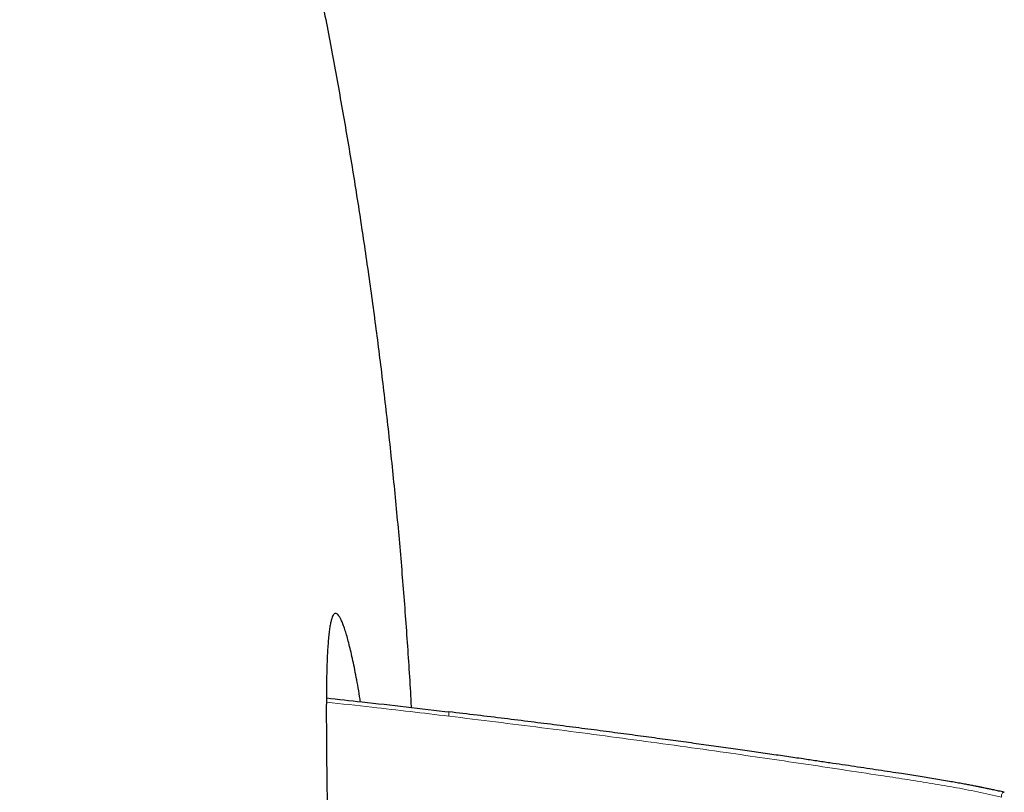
# Model space of a CAD drawing. Header units: millimetres. Extents: x 8 to 646, y 12 to 530.
# Tile 9 of 45: x 355 to 366, y 248 to 257. Entities that reach past the tile are written whole.
import ezdxf

# ---------------------------------------------------------------- set-up
doc = ezdxf.new("R2010")
doc.units = ezdxf.units.MM

msp = doc.modelspace()

# ---------------------------------------------------------------- linework, layer by layer
at = {"color": 7, "linetype": 'Continuous', "lineweight": 30}
for points, knots in [([(330.939, 276.962), (331.176, 276.961), (331.65, 276.959), (332.362, 276.946), (333.073, 276.924), (333.783, 276.894), (334.493, 276.855), (335.203, 276.807), (335.912, 276.75), (336.62, 276.685), (337.328, 276.612), (338.034, 276.529), (338.739, 276.438), (339.444, 276.338), (340.146, 276.23), (340.848, 276.113), (341.517, 275.992), (342.152, 275.871), (342.756, 275.749), (343.358, 275.621), (343.959, 275.487), (344.558, 275.345), (345.072, 275.218), (345.501, 275.105), (345.845, 275.005), (346.186, 274.898), (346.525, 274.784), (346.862, 274.662), (347.195, 274.533), (347.526, 274.396), (347.853, 274.251), (348.178, 274.1), (348.504, 273.938), (348.831, 273.766), (349.16, 273.584), (349.485, 273.393), (349.805, 273.195), (350.115, 272.993), (350.414, 272.788), (350.704, 272.58), (350.989, 272.366), (351.269, 272.146), (351.544, 271.919), (351.814, 271.686), (352.079, 271.448), (352.339, 271.203), (352.593, 270.953), (352.845, 270.693), (353.096, 270.423), (353.345, 270.142), (353.587, 269.855), (353.822, 269.563), (354.042, 269.276), (354.248, 268.995), (354.44, 268.72), (354.627, 268.441), (354.808, 268.158), (354.983, 267.871), (355.152, 267.581), (355.314, 267.287), (355.471, 266.99), (355.621, 266.69), (355.767, 266.382), (355.909, 266.066), (356.045, 265.742), (356.174, 265.416), (356.297, 265.087), (356.447, 264.656), (356.623, 264.122), (356.825, 263.487), (357.019, 262.848), (357.206, 262.208), (357.386, 261.566), (357.558, 260.921), (357.724, 260.275), (357.882, 259.627), (358.032, 258.977), (358.175, 258.326), (358.311, 257.673), (358.439, 257.018), (358.559, 256.362), (358.672, 255.705), (358.778, 255.046), (358.875, 254.387), (358.966, 253.726), (359.05, 253.053), (359.128, 252.368), (359.198, 251.672), (359.26, 250.974), (359.313, 250.276), (359.349, 249.75), (359.364, 249.457), (359.367, 249.397)], [0, 0, 0, 0, 0.01544, 0.030881, 0.046324, 0.061765, 0.077205, 0.092645, 0.108086, 0.123529, 0.13897, 0.15441, 0.16985, 0.185292, 0.200734, 0.216176, 0.231616, 0.244978, 0.258343, 0.271708, 0.285072, 0.298436, 0.311798, 0.319564, 0.327333, 0.335102, 0.342871, 0.350637, 0.358404, 0.366174, 0.373945, 0.381715, 0.389482, 0.397648, 0.405817, 0.413987, 0.422156, 0.430322, 0.438059, 0.4458, 0.453541, 0.461281, 0.469018, 0.476756, 0.484496, 0.492237, 0.499977, 0.507715, 0.515853, 0.523994, 0.532137, 0.540279, 0.548417, 0.555704, 0.562994, 0.570284, 0.577574, 0.584861, 0.592148, 0.599438, 0.606729, 0.614018, 0.621305, 0.628927, 0.636552, 0.644177, 0.651802, 0.659425, 0.673904, 0.688385, 0.702867, 0.71735, 0.731832, 0.746311, 0.76079, 0.77527, 0.789751, 0.804232, 0.818713, 0.833191, 0.847669, 0.86215, 0.876631, 0.891112, 0.905592, 0.92007, 0.935271, 0.950474, 0.965677, 0.980881, 0.996084, 1, 1, 1, 1]), ([(358.789, 249.464), (358.787, 249.474), (358.778, 249.531), (358.762, 249.625), (358.74, 249.747), (358.718, 249.859), (358.696, 249.962), (358.675, 250.056), (358.654, 250.14), (358.634, 250.214), (358.615, 250.279), (358.596, 250.335), (358.577, 250.383), (358.559, 250.421), (358.542, 250.45), (358.526, 250.468), (358.51, 250.478), (358.496, 250.477), (358.482, 250.466), (358.47, 250.447), (358.459, 250.418), (358.449, 250.38), (358.439, 250.332), (358.431, 250.274), (358.424, 250.206), (358.417, 250.129), (358.412, 250.042), (358.407, 249.947), (358.404, 249.844), (358.401, 249.734), (358.4, 249.615), (358.398, 249.488), (358.398, 249.352), (358.398, 249.206), (358.399, 249.05), (358.4, 248.886), (358.402, 248.715), (358.404, 248.537), (358.407, 248.354), (358.409, 248.165), (358.412, 247.969), (358.414, 247.767), (358.417, 247.557), (358.419, 247.339), (358.422, 247.112), (358.423, 246.88), (358.425, 246.642), (358.425, 246.4), (358.426, 246.156), (358.425, 245.91), (358.424, 245.659), (358.422, 245.405), (358.419, 245.144), (358.415, 244.877), (358.41, 244.604), (358.403, 244.329), (358.396, 244.051), (358.388, 243.773), (358.378, 243.497), (358.367, 243.223), (358.355, 242.947), (358.342, 242.67), (358.328, 242.39), (358.312, 242.107), (358.295, 241.822), (358.276, 241.536), (358.256, 241.252), (358.236, 240.971), (358.214, 240.694), (358.191, 240.422), (358.168, 240.151), (358.143, 239.883), (358.118, 239.615), (358.091, 239.347), (358.064, 239.079), (358.035, 238.815), (358.006, 238.555), (357.977, 238.301), (357.947, 238.052), (357.918, 237.809), (357.888, 237.571), (357.858, 237.338), (357.828, 237.108), (357.797, 236.882), (357.767, 236.659), (357.737, 236.443), (357.708, 236.233), (357.679, 236.032), (357.651, 235.839), (357.625, 235.654), (357.599, 235.476), (357.574, 235.306), (357.551, 235.142), (357.528, 234.984), (357.507, 234.832), (357.487, 234.69), (357.469, 234.556), (357.453, 234.433), (357.439, 234.32), (357.427, 234.217), (357.417, 234.123), (357.408, 234.038), (357.402, 233.961), (357.398, 233.892), (357.396, 233.832), (357.396, 233.781), (357.398, 233.741), (357.403, 233.71), (357.409, 233.69), (357.418, 233.678), (357.428, 233.675), (357.441, 233.682), (357.456, 233.697), (357.473, 233.721), (357.492, 233.756), (357.513, 233.799), (357.536, 233.851), (357.561, 233.912), (357.587, 233.982), (357.615, 234.059), (357.645, 234.144), (357.675, 234.238), (357.708, 234.341), (357.742, 234.453), (357.766, 234.533), (357.778, 234.576), (357.778, 234.576)], [0, 0, 0, 0, 0.001841, 0.010138, 0.018441, 0.026747, 0.035051, 0.043347, 0.051472, 0.059604, 0.067738, 0.07587, 0.083995, 0.092358, 0.100728, 0.109101, 0.117471, 0.125834, 0.133924, 0.14202, 0.15012, 0.158216, 0.166306, 0.174634, 0.182969, 0.191307, 0.199642, 0.207969, 0.216016, 0.224069, 0.232124, 0.240178, 0.248224, 0.256504, 0.26479, 0.273079, 0.281366, 0.289645, 0.297708, 0.305778, 0.31385, 0.321919, 0.329982, 0.338278, 0.346582, 0.354888, 0.363191, 0.371487, 0.379566, 0.387651, 0.395739, 0.403824, 0.411903, 0.420218, 0.428541, 0.436866, 0.445189, 0.453504, 0.461547, 0.469596, 0.477648, 0.485697, 0.493739, 0.502016, 0.5103, 0.518586, 0.52687, 0.535147, 0.543184, 0.551228, 0.559274, 0.567318, 0.575356, 0.583622, 0.591896, 0.600172, 0.608445, 0.616711, 0.624829, 0.632952, 0.641078, 0.649202, 0.657319, 0.665669, 0.674026, 0.682385, 0.690742, 0.699092, 0.707258, 0.715431, 0.723606, 0.731779, 0.739945, 0.748354, 0.756771, 0.76519, 0.773607, 0.782016, 0.790074, 0.798139, 0.806207, 0.814272, 0.82233, 0.830632, 0.838941, 0.847253, 0.855562, 0.863864, 0.871768, 0.879679, 0.887591, 0.895502, 0.903406, 0.91154, 0.91968, 0.927823, 0.935963, 0.944097, 0.952015, 0.959939, 0.967866, 0.975791, 0.983709, 0.991847, 0.999991, 1, 1, 1, 1]), ([(359.813, 249.346), (359.477, 249.385), (359.006, 249.441), (358.534, 249.491), (358.399, 249.506)], [0, 0, 0, 0, 0.712244, 1, 1, 1, 1]), ([(366.14, 248.432), (366.118, 248.437), (366.078, 248.446), (366.022, 248.458), (365.975, 248.468), (365.938, 248.476), (365.91, 248.482), (365.891, 248.485), (365.879, 248.488), (365.871, 248.49), (365.863, 248.491), (365.844, 248.495), (365.811, 248.501), (365.764, 248.511), (365.709, 248.521), (365.649, 248.532), (365.583, 248.544), (365.478, 248.562), (365.335, 248.587), (365.153, 248.616), (364.986, 248.642), (364.836, 248.665), (364.704, 248.685), (364.568, 248.705), (364.43, 248.726), (364.289, 248.747), (364.145, 248.768), (363.995, 248.79), (363.832, 248.815), (363.653, 248.841), (363.458, 248.869), (363.254, 248.899), (363.041, 248.929), (362.82, 248.96), (362.591, 248.992), (362.356, 249.024), (362.111, 249.057), (361.856, 249.092), (361.59, 249.127), (361.314, 249.163), (361.028, 249.2), (360.733, 249.237), (360.429, 249.275), (360.116, 249.313), (359.904, 249.339), (359.797, 249.351)], [0, 0, 0, 0, 0.010404, 0.019369, 0.026895, 0.032983, 0.037633, 0.040278, 0.042036, 0.043182, 0.044372, 0.045637, 0.052171, 0.060163, 0.068532, 0.078064, 0.088758, 0.10013, 0.127906, 0.156668, 0.186417, 0.206889, 0.227805, 0.249163, 0.270964, 0.293209, 0.315897, 0.339359, 0.36391, 0.393234, 0.423974, 0.456127, 0.489696, 0.52468, 0.560416, 0.597517, 0.635983, 0.675813, 0.717863, 0.761334, 0.806226, 0.852539, 0.900272, 0.949426, 1, 1, 1, 1])]:
    msp.add_open_spline(points, degree=3, knots=knots, dxfattribs=at)
at = {"color": 8, "linetype": 'Continuous', "lineweight": 0}
for points, knots in [([(358.398, 249.462), (358.572, 249.443), (359.038, 249.392), (359.504, 249.337), (359.797, 249.302)], [0, 0, 0, 0, 0.371341, 1, 1, 1, 1]), ([(359.797, 249.302), (359.797, 249.335), (359.797, 249.374), (359.797, 249.344), (359.797, 249.339)], [0, 0, 0, 0, 0.863538, 1, 1, 1, 1]), ([(359.803, 249.301), (360.155, 249.258), (360.858, 249.172), (361.911, 249.033), (362.907, 248.895), (363.846, 248.758), (364.526, 248.655), (365.005, 248.582), (365.282, 248.538), (365.558, 248.491), (365.834, 248.439), (366.017, 248.398), (366.108, 248.378)], [0, 0, 0, 0, 0.166668, 0.333335, 0.500003, 0.640003, 0.780003, 0.824004, 0.868004, 0.912008, 0.956006, 1, 1, 1, 1]), ([(366.14, 248.431), (366.138, 248.431), (366.131, 248.434), (366.122, 248.43), (366.114, 248.421), (366.109, 248.404), (366.108, 248.386), (366.108, 248.378)], [0, 0, 0, 0, 0.086171, 0.314631, 0.543092, 0.771551, 1, 1, 1, 1])]:
    msp.add_open_spline(points, degree=3, knots=knots, dxfattribs=at)

doc.saveas('drawing.dxf')
